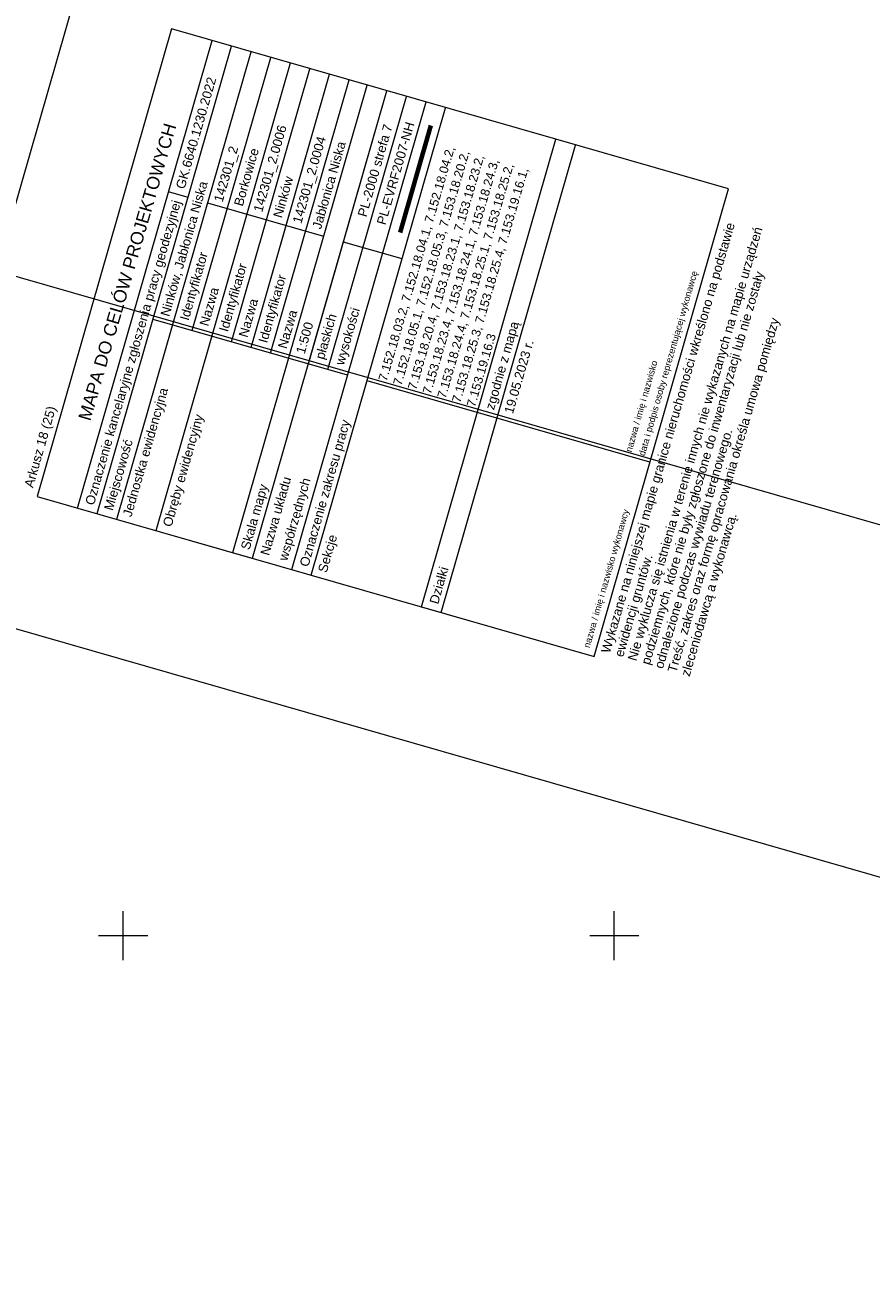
# Model space of a CAD drawing. Header units: metres. Extents: x 7482748 to 7484637, y 5684406 to 5687014.
# Tile 30 of 180: x 7482990 to 7483076, y 5685216 to 5685343. Entities that reach past the tile are written whole.
import ezdxf

# ---------------------------------------------------------------- set-up
doc = ezdxf.new("R2010")
doc.units = ezdxf.units.M
doc.header["$MEASUREMENT"] = 0
doc.linetypes.add('1', pattern=[1.5, 1, -0.5])
doc.layers.add('_Podzial_sekcyjny_krzyze', color=7, linetype='1', lineweight=13)
doc.layers.add('_tabelka', color=7, linetype='Continuous', lineweight=0)
doc.layers.add('_ramki_nieplotowane', color=7, linetype='Continuous', lineweight=0, plot=False)
doc.styles.add('Style-Arial', font='arial.ttf')

msp = doc.modelspace()

# ---------------------------------------------------------------- linework, layer by layer
at = {"layer": '_Podzial_sekcyjny_krzyze', "linetype": 'Continuous'}
for p, q in [((7483000, 5685247.5), (7483000, 5685252.5)), ((7483050, 5685247.5), (7483050, 5685252.5)), ((7482997.5, 5685250), (7483002.5, 5685250)), ((7483047.5, 5685250), (7483052.5, 5685250))]:
    msp.add_line(p, q, dxfattribs=at)
at = {"layer": '_ramki_nieplotowane', "color": 3, "linetype": 'Continuous', "lineweight": 0, "flags": 128}
for points in [[(7482977.55, 5685284.54), (7483263.01, 5685202.51), (7483379.14, 5685606.66), (7483093.69, 5685688.69), (7482977.55, 5685284.54)], [(7482859.59, 5684916.76), (7483145.04, 5684834.73), (7483261.18, 5685238.87), (7482975.72, 5685320.9), (7482859.59, 5684916.76)]]:
    msp.add_lwpolyline(points, close=True, dxfattribs=at)
at = {"layer": '_tabelka', "color": 7, "linetype": 'Continuous', "lineweight": 0}
for p, q in [((7483044.06, 5685331.03), (7483004.91, 5685342.28)), ((7483061.63, 5685325.98), (7483044.06, 5685331.03)), ((7483047.96, 5685278.4), (7483061.63, 5685325.98)), ((7483007.35, 5685290.07), (7483035.92, 5685281.86)), ((7483030.39, 5685283.45), (7483047.96, 5685278.4))]:
    msp.add_line(p, q, dxfattribs=at)
at = {"layer": '_tabelka', "color": 250, "linetype": 'Continuous', "lineweight": 70}
msp.add_line((7483028.2, 5685321.55), (7483031.34, 5685332.45), dxfattribs=at)
at = {"layer": '_tabelka', "color": 7, "linetype": 'Continuous', "lineweight": 0, "flags": 128}
for points in [[(7483004.91, 5685342.28), (7482991.24, 5685294.7), (7483013.33, 5685288.35)], [(7482995.37, 5685293.51), (7483009.05, 5685341.09)], [(7482997.37, 5685292.94), (7483011.04, 5685340.52)], [(7482999.37, 5685292.36), (7483013.04, 5685339.94)], [(7483003.36, 5685291.22), (7483017.03, 5685338.8)], [(7483007.04, 5685311.56), (7483015.03, 5685339.37)], [(7483011.03, 5685310.42), (7483019.02, 5685338.22)], [(7483013.03, 5685309.84), (7483021.02, 5685337.65)], [(7483013.03, 5685309.84), (7483021.02, 5685337.65)], [(7483015.07, 5685316.93), (7483021.02, 5685337.65)], [(7483011.18, 5685288.97), (7483024.85, 5685336.55)], [(7483015.02, 5685309.27), (7483023.01, 5685337.08)], [(7483013.18, 5685288.4), (7483026.85, 5685335.97)], [(7483017.17, 5685287.25), (7483030.84, 5685334.83)], [(7483018.86, 5685308.17), (7483026.85, 5685335.97)], [(7483018.86, 5685308.17), (7483026.85, 5685335.97)], [(7483020.85, 5685307.6), (7483028.84, 5685335.4)], [(7483020.9, 5685315.26), (7483026.85, 5685335.97)], [(7483019.16, 5685286.68), (7483032.83, 5685334.25)], [(7483030.39, 5685283.45), (7483044.06, 5685331.03)], [(7483032.38, 5685282.88), (7483046.05, 5685330.45)], [(7483006.62, 5685325.12), (7483004.62, 5685325.69)], [(7483020.43, 5685321.15), (7483008.61, 5685324.54)], [(7483028.41, 5685318.86), (7483022.42, 5685320.58)], [(7483022.85, 5685307.02), (7483003.05, 5685312.71)], [(7483053.64, 5685298.17), (7483024.84, 5685306.45)]]:
    msp.add_lwpolyline(points, dxfattribs=at)

# ---------------------------------------------------------------- texts
at = {"layer": '_tabelka', "color": 7, "linetype": 'Continuous', "lineweight": 0, "style": 'Style-Arial'}
for s, height, p in [('GK.6640.1230.2022', 0.94, (7483006.25, 5685325.9)), ('142301_2.0006', 0.94, (7483014.15, 5685323.54)), ('PL-2000 strefa 7', 0.94, (7483024.76, 5685323.06)), ('142301_2.0004', 0.94, (7483018.14, 5685322.39)), ('Jabłonica Niska', 0.94, (7483020.14, 5685321.82)), ('PL-EVRF2007-NH', 0.94, (7483026.7, 5685322.25)), ('142301_2', 0.94, (7483010.12, 5685324.56)), ('Borkowice', 0.94, (7483012.17, 5685324.15)), ('Ninków, Jabłonica Niska', 0.94, (7483004.69, 5685312.93)), ('Ninków', 0.94, (7483016.15, 5685322.96)), ('Oznaczenie kancelaryjne zgłoszenia pracy geodezyjnej', 0.94, (7482997.02, 5685293.73)), ('Identyfikator', 0.94, (7483006.66, 5685312.52)), ('Identyfikator', 0.94, (7483010.65, 5685311.37)), ('data i podpis osoby reprezentującej wykonawcę', 0.66, (7483053.1, 5685298.76)), ('Identyfikator', 0.94, (7483014.65, 5685310.23)), ('Nazwa', 0.94, (7483008.66, 5685311.95)), ('Nazwa', 0.94, (7483012.65, 5685310.8)), ('wysokości', 0.94, (7483022.47, 5685307.98)), ('Nazwa', 0.94, (7483016.64, 5685309.65)), ('płaskich', 0.94, (7483020.44, 5685308.56)), ('1:500', 0.94, (7483018.48, 5685309.12)), ('zgodnie z mapą', 0.94, (7483037.75, 5685303.43)), ('19.05.2023 r.', 0.94, (7483039.68, 5685303.03)), ('nazwa / imię i nazwisko', 0.66, (7483051.76, 5685299.15)), ('Jednostka ewidencyjna', 0.94, (7483000.84, 5685292.54)), ('Arkusz 18 (25)', 0.94, (7482990.82, 5685295.51)), ('Obręby ewidencyjny', 0.94, (7483004.92, 5685291.52)), ('Oznaczenie zakresu pracy', 0.94, (7483018.85, 5685287.46)), ('Miejscowość', 0.94, (7482998.94, 5685293.18)), ('współrzędnych', 0.94, (7483016.7, 5685288.07)), ('Nazwa układu', 0.94, (7483014.85, 5685288.61)), ('Skala mapy', 0.94, (7483012.86, 5685289.18)), ('nazwa / imię i nazwisko wykonawcy', 0.66, (7483047.49, 5685279.23)), ('Sekcje', 0.94, (7483020.72, 5685286.86)), ('Działki', 0.94, (7483032.07, 5685283.66))]:
    msp.add_text(s, height=height, rotation=73.97, dxfattribs=at).set_placement(p)
at = {"layer": '_tabelka', "color": 7, "linetype": 'Continuous', "lineweight": 0, "rotation": 73.7397953, "style": 'Style-Arial'}
for s, insert, char_height, attachment_point, line_spacing_factor in [('MAPA DO CELÓW PROJEKTOWYCH', (7483000.43, 5685317.54), 1.3, 5, 0.82), ('7.152.18.03.2, 7.152.18.04.1, 7.152.18.04.2,\\P7.152.18.05.1, 7.152.18.05.3, 7.153.18.20.2,\\P7.153.18.20.4, 7.153.18.23.1, 7.153.18.23.2,\\P7.153.18.23.4, 7.153.18.24.1, 7.153.18.24.3,\\P7.153.18.24.4, 7.153.18.25.1, 7.153.18.25.2,\\P7.153.18.25.3, 7.153.18.25.4, 7.153.19.16.1,\\P7.153.19.16.3', (7483035.83, 5685303.72), 0.9, 7, 1.04), ('Wykazane na niniejszej mapie granice nieruchomości wkreślono na podstawie \\Pewidencji gruntów.\\PNie wyklucza się istnienia w terenie innych nie wykazanych na mapie urządzeń\\Ppodziemnych, które nie były zgłoszone do inwentaryzacji lub nie zostały\\Podnalezione podczas wywiadu terenowego.\\PTreść, zakres oraz formę opracowania określa umowa pomiędzy\\Pzleceniodawcą a wykonawcą.', (7483057.94, 5685276.22), 0.94, 7, 0.9)]:
    msp.add_mtext(s, dxfattribs=dict(at, insert=insert, char_height=char_height, attachment_point=attachment_point, line_spacing_factor=line_spacing_factor))

doc.saveas('drawing.dxf')
